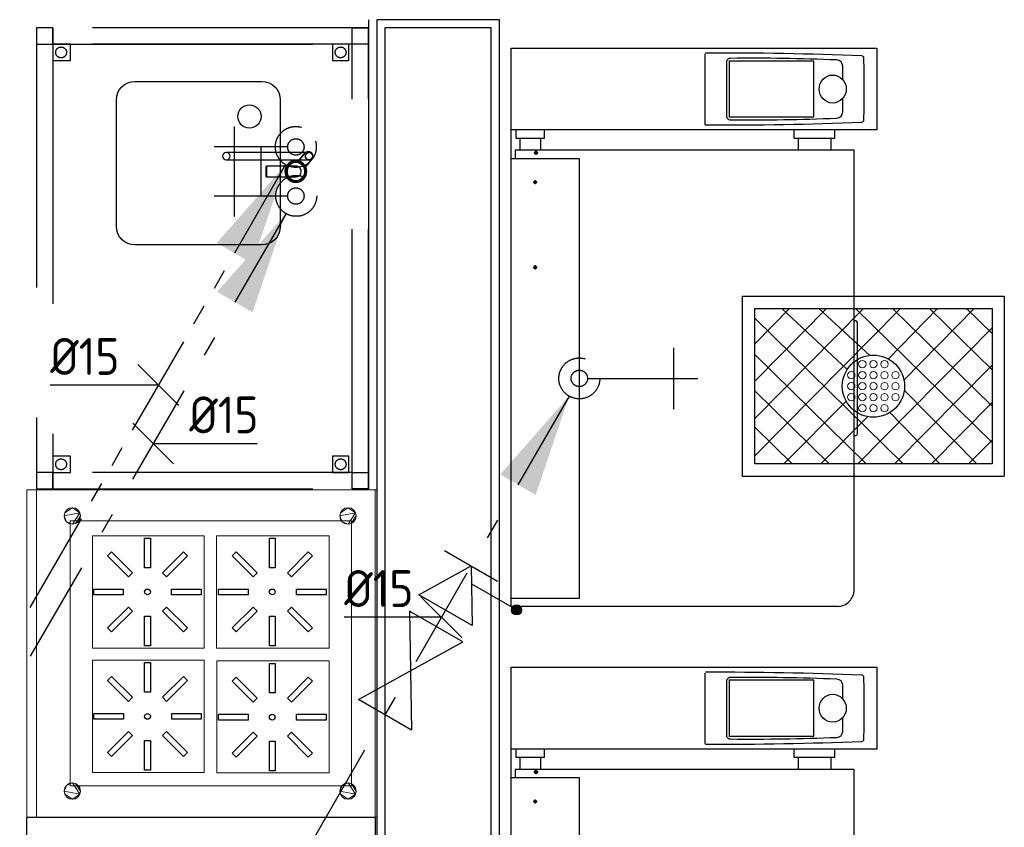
# Model space of a CAD drawing. Header units: millimetres. Extents: x -110 to 230337154, y -20 to 1103899040.
# Tile 29 of 58: x 115176653 to 115179060, y 551934550 to 551936525. Entities that reach past the tile are written whole.
import ezdxf
from ezdxf.enums import TextEntityAlignment as Align

# ---------------------------------------------------------------- set-up
doc = ezdxf.new("R2010")
doc.units = ezdxf.units.MM
doc.header["$LTSCALE"] = 50
for name, pattern in [('2322109', [10, 5, -2, 1, -2]), ('2322109_a', [10, 5, -2, 1, -2]), ('2322110', [10, 5, -1, 1, -1, 1, -1]), ('2322110_a', [10, 5, -1, 1, -1, 1, -1]), ('DASHED', [19.049999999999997, 12.7, -6.35])]:
    doc.linetypes.add(name, pattern=pattern)
doc.layers.get('0').update_dxf_attribs({"lineweight": 5})
for name, color, linetype in [('2D APPARATUUR', 7, 'Continuous'), ('2D APPARATUUR ONDERBOUW', 40, 'DASHED'), ('ONDERLEGGER ALN_L73.11_Apparaten', 252, 'Continuous'), ('ONDERLEGGER BOUWKUNDIG', 7, 'Continuous'), ('ONDERLEGGER Vloergoot-Put', 251, 'Continuous'), ('WL531---', 5, '2322109'), ('WL532---', 1, '2322110'), ('WL561---', 4, 'Continuous'), ('WM531---', 1, 'Continuous'), ('WM532---', 1, 'Continuous')]:
    doc.layers.add(name, color=color, linetype=linetype)
doc.layers.get('ONDERLEGGER ALN_L73.11_Apparaten').off()
doc.styles.add('BURO-018', font='BUROFONT', dxfattribs={"height": 1.8})
doc.styles.add('DVD_VBC_Arial', font='arial.ttf')
doc.styles.add('STABICAD-018', font='ISOCP.SHX', dxfattribs={"height": 90})

# ---------------------------------------------------------------- blocks, each defined once
blk = doc.blocks.new('*U43')
at = {"layer": 'ONDERLEGGER Vloergoot-Put', "lineweight": 5}
h = blk.add_hatch(dxfattribs=at)
h.set_pattern_fill('NET', color=256, scale=20, angle=45, style=0)
h.set_pattern_definition([(45, (-11346.43256040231, -8465.859510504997), (-44.90128060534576, 44.90128060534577), []), (135, (-11346.43256040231, -8465.859510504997), (-44.90128060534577, -44.90128060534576), [])])
edge = h.paths.add_edge_path(flags=16)
edge.add_arc((0, -150), 76.02373345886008, 0, 360)
h.paths.add_polyline_path([(-290, 40), (290, 40), (290, -340), (-290, -340)])
at = {"layer": 'ONDERLEGGER Vloergoot-Put'}
for p, q in [((-320, -370), (-320, 70)), ((-320, 70), (320, 70)), ((320, 70), (320, -370)), ((-290, -340), (-290, 40)), ((-290, 40), (290, 40)), ((290, 40), (290, -340)), ((290, -340), (-290, -340)), ((-320, -370), (320, -370))]:
    blk.add_line(p, q, dxfattribs=at)
blk.add_circle((0, -150), 76.02373345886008, dxfattribs=at)
at = {"layer": 'ONDERLEGGER Vloergoot-Put', "lineweight": 5}
for centre in [(-27, -96), (0, -96), (27, -96), (-54, -123), (-27, -123), (0, -123), (27, -123), (54, -123), (-54, -150), (-27, -150), (0, -150), (27, -150), (54, -150), (-54, -177), (-27, -177), (0, -177), (27, -177), (54, -177), (-27, -204), (0, -204), (27, -204)]:
    blk.add_circle(centre, 9, dxfattribs=at)
blk = doc.blocks.new('RATIONAL IVARIO XL 2D')
at = {"layer": '2D APPARATUUR'}
for p, q in [((1145, -21.26492499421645), (1115.585000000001, -21.26492499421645)), ((1145, -71.26492499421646), (1115.585000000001, -71.26492499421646)), ((1350.816016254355, -473.4367102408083), (1179.183983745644, -473.4367102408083)), ((1329.995741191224, -525.8586367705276), (1199.854828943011, -525.8586367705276)), ((1333.225285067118, -532.6021859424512), (1196.625285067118, -532.6021859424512)), ((1145, -701.0619954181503), (1115.585, -701.0619954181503)), ((1145, -781.0619954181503), (1115.585, -781.0619954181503)), ((1208.77430155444, -810.3967548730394), (1241.727249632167, -810.3967548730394)), ((1287.748106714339, -810.3967548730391), (1321.076268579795, -810.3967548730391)), ((417.7925, -838.1272881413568), (417.7925, -842.1272881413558)), ((697.7925, -842.127288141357), (697.7925, -838.1272881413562)), ((421.7925, -846.1272881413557), (693.7925, -846.1272881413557))]:
    blk.add_line(p, q, dxfattribs=at)
for points in [[(0, -797.6963452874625, 0), (0, 0, 0), (1365.000000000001, 0, 0), (1365.000000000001, -894.0000000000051, 0), (1165, -894.0000000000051, 0), (1165, 0, 0)], [(1095.335, 0, 0), (1095.335, -166.4937920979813, 0), (19.51499999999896, -166.4937920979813, 0), (19.51499999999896, 0, 0)], [(40.43094285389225, -838.1272881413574, 0), (1115.585, -838.1272881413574, 0), (1115.585, -9.361797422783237, 0), (1095.335, -9.361797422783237, 0)], [(1165, -11.26216192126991, 0), (1145, -11.26216192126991, 0), (1145, -81.26216192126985, 0), (1165, -81.26216192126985, 0)], [(1196.625285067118, -531.9018498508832, 0), (1196.625285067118, -739.887967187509, 0), (1333.225285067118, -739.887967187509, 0), (1333.225285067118, -531.9018498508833, 0)], [(1165, -691.0619954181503, 0), (1145, -691.0619954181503, 0), (1145, -791.0619954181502, 0), (1165, -791.0619954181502, 0)]]:
    blk.add_polyline3d(points, dxfattribs=at)
for centre, radius, start, end in [((40.43094285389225, -797.6963452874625), 40.43094285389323, 179.9999999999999, 270), ((421.7925, -842.1272881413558), 4.000000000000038, 180, 270), ((693.7925, -842.127288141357), 4.000000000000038, 270, 0)]:
    blk.add_arc(centre, radius, start, end, dxfattribs=at)
for centre, major_axis, ratio, start_param, end_param in [((10079.06557593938, -517.0460581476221), (8901.984738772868, 0), 0.9723699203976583, 3.136778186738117, 3.180907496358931), ((1179.183983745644, -475.3814500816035), (1.999999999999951, 0), 0.9723699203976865, 1.570796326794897, 3.136778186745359), ((-7662.951885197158, -512.9570140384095), (9015.846629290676, 0), 0.9723699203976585, 6.243898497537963, 6.287486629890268), ((1199.854828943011, -535.5823359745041), (9.999999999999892, 0), 0.97236992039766, 1.570796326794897, 3.165463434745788), ((1329.995741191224, -535.5823359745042), (9.999999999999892, 0), 0.9723699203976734, 6.259314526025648, 7.853981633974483), ((6757.914652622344, -586.673205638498), (5568.30262973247, 0), 0.9723699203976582, 3.132199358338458, 3.180267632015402), ((-4228.064082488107, -586.673205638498), (5568.30262973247, 0), 0.9723699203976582, 6.244510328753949, 6.292578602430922), ((1208.77430155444, -795.8112060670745), (14.99999999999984, 0), 0.9723699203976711, 3.156233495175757, 4.712388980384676), ((1321.076268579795, -795.8112060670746), (14.99999999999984, 0), 0.9723699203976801, 4.712388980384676, 6.268544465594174), ((1188.955794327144, -857.0774556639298), (5.000000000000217, 0), 0.9723699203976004, 3.180907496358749, 4.681756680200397), ((1265.238141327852, 1563.617610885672), (2495.648028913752, 0), 0.9723699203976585, 4.68175668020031, 4.74278879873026), ((1340.941727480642, -857.0946345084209), (4.999999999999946, 0), 0.9723699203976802, 4.742788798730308, 6.243898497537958)]:
    blk.add_ellipse(centre, major_axis=major_axis, ratio=ratio, start_param=start_param, end_param=end_param, dxfattribs=at)
blk.add_ellipse((1264.944475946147, -785.7879535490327), major_axis=(34.22918872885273, 0), ratio=0.9723699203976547, dxfattribs=at)
blk = doc.blocks.new('RATIONAL IVARIO XL')
at = {"layer": '2D APPARATUUR', "color": 43, "linetype": 'Continuous', "lineweight": 70}
for points in [[(829.9812814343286, -59.59769048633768, 470), (829.9812814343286, -57.59769048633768, 470), (827.9812814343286, -57.59769048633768, 470), (827.9812814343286, -59.59769048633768, 470), (829.9812814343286, -59.59769048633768, 470), (827.9812814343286, -59.59769048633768, 470), (827.9812814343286, -57.59769048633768, 470), (829.9812814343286, -57.59769048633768, 470), (829.9812814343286, -59.59769048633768, 470)], [(1037.981281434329, -59.59769048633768, 470), (1037.981281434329, -57.59769048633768, 470), (1035.981281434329, -57.59769048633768, 470), (1035.981281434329, -59.59769048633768, 470), (1037.981281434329, -59.59769048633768, 470), (1035.981281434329, -59.59769048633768, 470), (1035.981281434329, -57.59769048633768, 470), (1037.981281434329, -57.59769048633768, 470), (1037.981281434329, -59.59769048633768, 470)], [(1109.981281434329, -61.59769048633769, 470), (1109.981281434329, -59.59769048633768, 470), (1107.981281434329, -59.59769048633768, 470), (1107.981281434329, -61.59769048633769, 470), (1109.981281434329, -61.59769048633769, 470), (1107.981281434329, -61.59769048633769, 470), (1107.981281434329, -59.59769048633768, 470), (1109.981281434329, -59.59769048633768, 470), (1109.981281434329, -61.59769048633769, 470)]]:
    blk.add_polyline3d(points, dxfattribs=at)
blk.add_blockref('RATIONAL IVARIO XL 2D', (0, 0))
blk = doc.blocks.new('SPB 44')
at = {"layer": '2D APPARATUUR'}
blk.add_lwpolyline([(155, 0), (-155, 0, -0.414213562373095), (-200, 45), (-200, 355, -0.414213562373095), (-155, 400), (155, 400, -0.414213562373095), (200, 355), (200, 45, -0.414213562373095)], format="xyb", close=True, dxfattribs=at)
blk.add_lwpolyline([(155, 0), (-155, 0, -0.414213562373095), (-200, 45), (-200, 355, -0.414213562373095), (-155, 400), (155, 400, -0.414213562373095), (200, 355), (200, 45, -0.414213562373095)], format="xyb", close=True, dxfattribs=at)
blk.add_circle((-114.0973726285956, 324.8163463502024), 28.39576597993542, dxfattribs=at)
blk = doc.blocks.new('Kraan Grohe Eurosmart 2D')
at = {"layer": '2D APPARATUUR'}
for p, q in [((-46.5, 32.14027596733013), (-46.5, 32.31279690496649)), ((-11.008409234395, 23.5545096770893), (-29.86341202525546, 39.37573556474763)), ((-29.86341202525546, 39.37573556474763), (-11.008409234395, 23.5545096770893)), ((-28.5, 32.31279690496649), (-28.5, 32.14027596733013)), ((-44.63552832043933, 21.77101289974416), (-25.38568033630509, 5.618472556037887)), ((-25.38568033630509, 5.618472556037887), (-44.63552832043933, 21.77101289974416)), ((-25.38568033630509, 5.618472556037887), (-25.38568033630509, 5.618472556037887)), ((-11.008409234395, 23.5545096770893), (-11.008409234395, 23.5545096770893)), ((13.27442353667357, -71.44195487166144), (13.27442353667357, 0)), ((-13.08974020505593, -2.206585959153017), (-13.08974020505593, -71.44195487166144)), ((-13.08974020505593, -17.20951713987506), (-13.08974020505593, -72.78170083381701)), ((13.27442353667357, -72.78170083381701), (13.27442353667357, -17.06746784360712)), ((-13.08974020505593, -72.78170083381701), (-13.08974020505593, -71.44195487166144)), ((-13.08974020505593, -71.44195487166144), (13.27442353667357, -71.44195487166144)), ((13.27442353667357, -71.44195487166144), (13.27442353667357, -72.78170083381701)), ((-13.08974020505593, -72.78170083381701), (13.27442353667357, -72.78170083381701)), ((-13.08974020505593, -73.07965132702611), (13.27442353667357, -73.07965132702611))]:
    blk.add_line(p, q, dxfattribs=at)
at = {"layer": '2D APPARATUUR', "flags": 128}
for points in [[(-46.5, 32.31279690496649), (-45.33539619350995, 36.7407271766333), (-42.14298522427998, 40.02270534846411), (-37.74896575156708, 41.30935269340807), (-33.29051373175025, 40.26768379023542), (-29.92148031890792, 37.16728343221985), (-28.51377421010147, 32.81053785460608), (-28.5, 32.31279690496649)], [(-28.5, 32.31279690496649), (-29.66460380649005, 27.88486663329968), (-32.85701477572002, 24.60288846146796), (-37.25103424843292, 23.316241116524), (-41.70948626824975, 24.35791001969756), (-45.07851968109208, 27.45831037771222), (-46.48622578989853, 31.8150559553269), (-46.5, 32.31279690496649)], [(-46.5, 32.31279690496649), (-46.5, 31.12450602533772), (-46.5, 27.58755502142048), (-46.5, 21.78505271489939), (-46.5, 13.85334228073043), (-46.5, 3.978797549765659), (-46.5, -7.606556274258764), (-46.5, -20.63049458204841), (-46.5, -34.78698990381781), (-46.5, -49.74340273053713), (-46.5, -65.14829764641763), (-46.5, -80.63970111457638), (-46.5, -95.8536068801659), (-46.5, -110.4325291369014), (-46.5, -124.0339024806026), (-46.5, -136.3381312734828), (-46.5, -147.0560992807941), (-46.5, -155.9359631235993), (-46.5, -162.7690699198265), (-46.5, -167.3948600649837), (-46.5, -169.7046399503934), (-46.5, -169.9451092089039)], [(-28.5, -169.9451092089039), (-28.5, -168.3963160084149), (-28.5, -164.5079810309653), (-28.5, -158.371469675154), (-28.5, -150.130973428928), (-28.5, -139.9801217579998), (-28.5, -128.1574323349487), (-28.5, -114.9407065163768), (-28.5, -100.6405017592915), (-28.5, -85.59283435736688), (-28.5, -70.15128396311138), (-28.5, -54.67868541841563), (-28.5, -39.53860311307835), (-28.5, -25.08678820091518), (-28.5, -11.66281940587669), (-28.5, 0.4178761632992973), (-28.5, 10.87143470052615), (-28.5, 19.45222573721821), (-28.5, 25.95862379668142), (-28.5, 30.23774604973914), (-28.5, 32.18904464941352), (-28.5, 32.31279690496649)], [(0, -24.5), (-7.514973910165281, -23.31898726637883), (-14.30543517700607, -19.88980956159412), (-19.71672084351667, -14.54307117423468), (-23.2271331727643, -7.794246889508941), (-24.498236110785, -0.293985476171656), (-23.40748363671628, 7.234618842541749), (-20.06003432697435, 14.06573932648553), (-14.77861310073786, 19.54079309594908), (-8.072397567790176, 23.13193458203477), (-0.5879286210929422, 24.4929446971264), (0, 24.5)], [(0, 24.5), (7.514973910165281, 23.31898726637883), (14.30543517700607, 19.88980956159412), (19.71672084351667, 14.54307117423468), (23.2271331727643, 7.79424688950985), (24.498236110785, 0.293985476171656), (23.40748363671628, -7.234618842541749), (20.06003432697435, -14.06573932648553), (14.77861310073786, -19.54079309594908), (8.072397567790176, -23.13193458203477), (0.5879286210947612, -24.4929446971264), (0, -24.5)], [(0, 22.108254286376), (-7.126156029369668, 20.92827770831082), (-13.49162809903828, 17.51430497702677), (-18.41693171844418, 12.23076177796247), (-21.37631367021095, 5.641641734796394), (-22.05387371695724, -1.549697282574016), (-20.37728548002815, -8.57561333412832), (-16.52551694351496, -14.68612261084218), (-10.90972645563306, -19.22895671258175), (-4.129373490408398, -21.71918926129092), (0, -22.108254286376)], [(0, -22.108254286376), (7.126156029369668, -20.92827770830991), (13.49162809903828, -17.51430497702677), (18.41693171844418, -12.23076177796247), (21.37631367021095, -5.641641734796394), (22.05387371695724, 1.549697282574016), (20.37728548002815, 8.57561333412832), (16.52551694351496, 14.68612261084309), (10.90972645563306, 19.22895671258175), (4.129373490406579, 21.71918926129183), (0, 22.108254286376)]]:
    blk.add_lwpolyline(points, dxfattribs=at)
at = {"layer": '2D APPARATUUR'}
for centre, radius, start, end in [((-37.24947017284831, 30.57337423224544), 11.49066664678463, 50.0000000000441, 230.0000000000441), ((-37.24947017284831, 30.57337423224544), 11.49066664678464, 50.0000000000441, 230.0000000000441), ((-37.5, 32.14027596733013), 9.000000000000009, 0, 180), ((-37.5, 32.14027596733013), 9.000000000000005, 180, 0), ((0, 0), 26.6459760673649, 90, 270), ((0, 0), 25.99999999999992, 90, 270), ((0, 0), 25.99999999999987, 90, 270), ((0, 0), 25.99999999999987, 90, 270), ((0, 0), 25.99999999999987, 90, 115.0494530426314), ((0, 0), 26.6459760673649, 270, 90), ((0, 0), 25.99999999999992, 270, 90), ((0, 0), 25.99999999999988, 270, 90), ((0, 0), 25.99999999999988, 270, 90), ((0, 0), 25.99999999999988, 270, 90), ((0, 0), 25.99999999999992, 167.5202177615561, 270), ((0, 0), 25.99999999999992, 115.0494530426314, 167.5202177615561), ((0, 0), 22.57185012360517, 90, 270), ((0, 0), 22.10825428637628, 90, 270), ((0, 0), 13.27442353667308, 90, 189.5686011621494), ((0, 0), 22.57185012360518, 270, 90), ((0, 0), 22.10825428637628, 270, 90), ((0, 0), 13.27442353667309, 0, 90), ((0, 0), 21.62195131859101, 232.742998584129, 270), ((0, 0), 21.62195131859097, 270, 307.8744112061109)]:
    blk.add_arc(centre, radius, start, end, dxfattribs=at)
for major_axis, ratio, start_param, end_param in [((-9, 1.302413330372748e-11), 0.9997275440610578, 3.141592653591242, 6.283185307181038), ((-9.000000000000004, 2.60756931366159e-11), 0.9997275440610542, 2.902789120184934e-12, 3.141592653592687)]:
    blk.add_ellipse((-37.5, -169.9451092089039), major_axis=major_axis, ratio=ratio, start_param=start_param, end_param=end_param, dxfattribs=at)
blk.add_open_spline([(-46.5, 32.14027596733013), (-46.5, 33.18642906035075), (-46.1313515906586, 35.27897143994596), (-44.53881877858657, 38.04055024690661), (-42.09431426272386, 40.09367758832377), (-39.09531460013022, 41.18518889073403), (-35.90773071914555, 41.18572975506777), (-32.40436267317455, 39.91273472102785), (-29.34129404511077, 36.85079219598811), (-28.5, 33.70897587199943), (-28.5, 32.14027596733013)], degree=3, knots=[0, 0, 0, 0, 0.1111111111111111, 0.2222222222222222, 0.3333333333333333, 0.4444444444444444, 0.5555555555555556, 0.6666666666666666, 0.8333333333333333, 1, 1, 1, 1], dxfattribs=at)
for points in [[(-28.5, 32.14027596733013), (-28.5, 31.09275462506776), (-28.86988665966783, 28.99857249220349), (-30.46138468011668, 26.240109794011), (-32.90609497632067, 24.18651434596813), (-35.90492766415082, 23.09549188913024), (-39.09240168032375, 23.09440026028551), (-42.09493269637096, 24.18761622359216), (-44.53421483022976, 26.23508403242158), (-46.13099362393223, 28.99886564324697), (-46.5, 31.09300427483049), (-46.5, 32.14027596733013)], [(13.27442353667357, 0), (13.27442353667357, -3.076832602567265), (13.27442353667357, -8.998243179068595), (13.27442353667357, -14.45514449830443), (13.27442353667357, -17.06746784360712)], [(-13.08974020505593, -17.20951713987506), (-13.08974020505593, -14.93101350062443), (-13.08974020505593, -10.15202133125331), (-13.08974020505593, -4.929059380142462), (-13.08974020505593, -2.206585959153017)]]:
    blk.add_open_spline(points, degree=3, dxfattribs=at)
blk = doc.blocks.new('KRAAN GROHE EURO SMART')
at = {"layer": '2D APPARATUUR'}
blk.add_blockref('Kraan Grohe Eurosmart 2D', (48.74013681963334, 178.9426571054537), dxfattribs=at)
blk = doc.blocks.new('400x400 + kraan')
for name, p in [('KRAAN GROHE EURO SMART', (171.7316696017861, 59.45754692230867)), ('SPB 44', (200, -200))]:
    blk.add_blockref(name, p)
blk = doc.blocks.new('*U242')
at = {"color": 0, "linetype": '2322109'}
blk.add_circle((0, 0), 20, dxfattribs=at)
at = {"color": 2, "style": 'DVD_VBC_Arial'}
for tag in ['SECTIONCODE', 'CODE', 'CODE2', 'INDICATIONTEXT', 'POSITIONCODE', 'LABEL']:
    blk.add_attdef(tag, (0, 0), '', height=1.2, dxfattribs=at)
at = {"color": 1, "style": 'DVD_VBC_Arial'}
blk.add_attdef('PRODUCTCODE', (0, 0), '', height=1.8, dxfattribs=at)
blk = doc.blocks.new('*U243')
at = {"color": 0, "linetype": '2322110'}
blk.add_circle((0, 0), 20, dxfattribs=at)
at = {"color": 2, "style": 'DVD_VBC_Arial'}
for tag in ['SECTIONCODE', 'CODE', 'CODE2', 'INDICATIONTEXT', 'POSITIONCODE', 'LABEL']:
    blk.add_attdef(tag, (0, 0), '', height=1.2, dxfattribs=at)
at = {"color": 1, "style": 'DVD_VBC_Arial'}
blk.add_attdef('PRODUCTCODE', (0, 0), '', height=1.8, dxfattribs=at)
blk = doc.blocks.new('TAP_MIXER_BATH_120_COLD')
at = {"color": 0, "linetype": 'Continuous'}
for p, q in [((0, 0), (0, 179.9999999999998)), ((120, 0), (120, 179.9999999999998)), ((-50, 129.9999999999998), (170, 129.9999999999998)), ((-5.684341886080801e-14, 64.99999999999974), (120, 64.99999999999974))]:
    blk.add_line(p, q, dxfattribs=at)
blk = doc.blocks.new('*U248')
at = {"color": 0, "linetype": '2322109'}
blk.add_circle((0, 0), 20, dxfattribs=at)
at = {"color": 2, "style": 'DVD_VBC_Arial'}
for tag in ['SECTIONCODE', 'CODE', 'CODE2', 'INDICATIONTEXT', 'POSITIONCODE', 'LABEL']:
    blk.add_attdef(tag, (0, 0), '', height=1.2, dxfattribs=at)
at = {"color": 1, "style": 'DVD_VBC_Arial'}
blk.add_attdef('PRODUCTCODE', (0, 0), '', height=1.8, dxfattribs=at)
blk = doc.blocks.new('TAP_SINGLE_COLD')
at = {"color": 0, "linetype": 'Continuous'}
for p, q in [((0, 0), (0, 269.9999999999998)), ((-75, 209.9999999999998), (75, 209.9999999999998))]:
    blk.add_line(p, q, dxfattribs=at)
blk = doc.blocks.new('*U392')
at = {"linetype": '2322109'}
blk.add_hatch(color=2, dxfattribs=at).paths.add_polyline_path([(-25, -43.30127012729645), (-106.6987298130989, -284.8076211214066), (-193.3012701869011, -234.8076211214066)], flags=0)
at = {"color": 0, "linetype": '2322109'}
blk.add_line((0, 0), (0, 0, 1), dxfattribs=at)
at = {"color": 2, "linetype": '2322109_a'}
blk.add_line((-25, -43.30127012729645, 1), (-675, -1169.134295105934, 1), dxfattribs=at)
at = {"color": 2, "linetype": '2322109'}
blk.add_circle((0, 0, 1), 50, dxfattribs=at)
at = {"color": 2}
for tag, p, style in [('SECTIONCODE', (150, 150), 'DVD_VBC_Arial'), ('POSITIONCODE', (150, 150), 'DVD_VBC_Arial'), ('CODE', (0, 100), 'STABICAD-018'), ('FLOORCODE', (0, 0, -50), 'STABICAD-018')]:
    blk.add_attdef(tag, p, '', height=1.2, dxfattribs=dict(at, style=style))
blk = doc.blocks.new('*U372')
at = {"linetype": '2322110'}
blk.add_hatch(color=2, dxfattribs=at).paths.add_polyline_path([(-25, -43.30127012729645), (-106.6987298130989, -284.8076211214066), (-193.3012701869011, -234.8076211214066)], flags=0)
at = {"color": 0, "linetype": '2322110'}
blk.add_line((0, 0), (0, 0, 1), dxfattribs=at)
at = {"color": 2, "linetype": '2322110_a'}
blk.add_line((-25, -43.30127012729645, 1), (-675, -1169.134295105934, 1), dxfattribs=at)
at = {"color": 2, "linetype": '2322110'}
blk.add_circle((0, 0, 1), 50, dxfattribs=at)
at = {"color": 2}
for tag, p, style in [('SECTIONCODE', (150, 150), 'DVD_VBC_Arial'), ('POSITIONCODE', (150, 150), 'DVD_VBC_Arial'), ('CODE', (0, 100), 'STABICAD-018'), ('FLOORCODE', (0, 0, -50), 'STABICAD-018')]:
    blk.add_attdef(tag, p, '', height=1.2, dxfattribs=dict(at, style=style))
blk = doc.blocks.new('*U363')
at = {"linetype": '2322109'}
blk.add_hatch(color=2, dxfattribs=at).paths.add_polyline_path([(-25, -43.30127012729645), (-106.6987298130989, -284.8076211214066), (-193.3012701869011, -234.8076211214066)], flags=0)
at = {"color": 0, "linetype": '2322109'}
blk.add_line((0, 0), (0, 0, 1), dxfattribs=at)
at = {"color": 2, "linetype": '2322109_a'}
blk.add_line((-25, -43.30127012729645, 1), (-675, -1169.134295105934, 1), dxfattribs=at)
at = {"color": 2, "linetype": '2322109'}
blk.add_circle((0, 0, 1), 50, dxfattribs=at)
at = {"color": 2}
for tag, p, style in [('SECTIONCODE', (150, 150), 'DVD_VBC_Arial'), ('POSITIONCODE', (150, 150), 'DVD_VBC_Arial'), ('CODE', (0, 100), 'STABICAD-018'), ('FLOORCODE', (0, 0, -50), 'STABICAD-018')]:
    blk.add_attdef(tag, p, '', height=1.2, dxfattribs=dict(at, style=style))
blk = doc.blocks.new('*U393')
at = {"color": 0, "linetype": 'Continuous'}
for p, q in [((-50, 50), (49.99999999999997, -50)), ((-22.05938649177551, 0), (-237.7873085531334, 0)), ((0, 0), (-22.05938649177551, 2.701495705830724e-15))]:
    blk.add_line(p, q, dxfattribs=at)
at = {"color": 0, "linetype": 'Continuous', "style": 'STABICAD-018'}
blk.add_text('%%c15', height=90, dxfattribs=at).set_placement((-237.7873085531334, 25))
at = {"color": 2, "style": 'DVD_VBC_Arial'}
blk.add_attdef('CODE', (0, 0), '', height=1.2, dxfattribs=at)
blk = doc.blocks.new('*U381')
at = {"color": 0, "linetype": 'Continuous'}
for p, q in [((-50, 50), (49.99999999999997, -50)), ((-48.51142825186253, 0), (-264.2393503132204, 0)), ((0, 0), (-48.51142825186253, 5.940936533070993e-15))]:
    blk.add_line(p, q, dxfattribs=at)
at = {"color": 0, "linetype": 'Continuous', "style": 'STABICAD-018'}
blk.add_text('%%c15', height=90, dxfattribs=at).set_placement((-264.2393503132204, 25))
at = {"color": 2, "style": 'DVD_VBC_Arial'}
blk.add_attdef('CODE', (0, 0), '', height=1.2, dxfattribs=at)
blk = doc.blocks.new('*U382')
at = {"color": 0, "linetype": 'Continuous'}
for p, q in [((50, -50), (-49.99999999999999, 49.99999999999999)), ((0, 0), (38.00411751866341, 0)), ((38.00411751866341, 0), (253.7320395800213, 0))]:
    blk.add_line(p, q, dxfattribs=at)
at = {"color": 0, "linetype": 'Continuous', "style": 'STABICAD-018'}
blk.add_text('%%c15', height=90, dxfattribs=at).set_placement((88.0041175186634, 25))
at = {"color": 2, "style": 'DVD_VBC_Arial'}
blk.add_attdef('CODE', (0, 0), '', height=1.2, dxfattribs=at)
blk = doc.blocks.new('PI_SYM128')
blk.add_hatch(color=0).paths.add_polyline_path([(0.25, -3, 1), (0.75, -3, 1)])
at = {"color": 0, "linetype": 'Continuous'}
for p, q in [((-1.25, -1.5), (-1.25, 1.5)), ((-1.25, 1.5), (1.25, 0)), ((1.25, 1.5), (1.25, -1.5)), ((1.25, 0), (-1.25, -1.5))]:
    blk.add_line(p, q, dxfattribs=at)
at = {"color": 0}
blk.add_line((0.5, -0.45), (0.5, -2.75), dxfattribs=at)
blk.add_circle((0.5, -3), 0.25, dxfattribs=at)
at = {"color": 0, "linetype": 'Continuous', "style": 'BURO-018'}
blk.add_attdef('PRODUCTCODE', text='', height=1.8, dxfattribs=at).set_placement((0, 0), align=Align.MIDDLE)
blk = doc.blocks.new('PI_SYM115')
at = {"color": 0, "linetype": 'Continuous'}
for p, q in [((-2.5, 1.5), (2.5, -1.5)), ((-2.5, -1.5), (-2.5, 1.5)), ((2.5, 1.5), (-2.5, -1.5)), ((2.5, -1.5), (2.5, 1.5))]:
    blk.add_line(p, q, dxfattribs=at)
at = {"color": 0, "linetype": 'Continuous', "style": 'BURO-018'}
blk.add_attdef('PRODUCTCODE', text='', height=1.8, dxfattribs=at).set_placement((0, 0), align=Align.MIDDLE)

msp = doc.modelspace()

# ---------------------------------------------------------------- linework, layer by layer
at = {"layer": '2D APPARATUUR'}
msp.add_line((115177505.99, 551936525.0802858), (115177505.99, 551935375.2591449), dxfattribs=at)
at = {"layer": '2D APPARATUUR', "lineweight": 9}
for p, q in [((115176670.8914069, 551934575.2591449), (115176670.8914069, 551935375.2591449)), ((115176670.8914069, 551935375.2591449), (115177525.99, 551935375.2591449)), ((115176693.950557, 551935375.2591449), (115176693.950557, 551934575.2591449)), ((115177522.49, 551935375.2591449), (115177522.49, 551934575.2591449)), ((115177525.99, 551935375.2591449), (115177525.99, 551934575.2591449)), ((115176776.49, 551934651.4922956), (115176776.49, 551935299.6747959)), ((115176776.49, 551935299.6747959), (115177464.49, 551935299.6747959)), ((115177464.49, 551935299.6747959), (115177464.49, 551934651.4922956)), ((115176830.8475614, 551935263.3401097), (115176830.8475614, 551934988.375259)), ((115177104.3807413, 551935263.3401097), (115176830.8475614, 551935263.3401097)), ((115177104.3807413, 551934988.375259), (115177104.3807413, 551935263.3401097)), ((115177134.4514347, 551935263.3401097), (115177134.4514347, 551934988.375259)), ((115177409.4638518, 551935263.3401097), (115177134.4514347, 551935263.3401097)), ((115177409.4638518, 551934988.375259), (115177409.4638518, 551935263.3401097)), ((115176830.8475614, 551934988.375259), (115177104.3807413, 551934988.375259)), ((115177134.4514347, 551934988.375259), (115177409.4638518, 551934988.375259)), ((115176830.9160678, 551934684.0798182), (115176830.9160678, 551934959.0446689)), ((115176830.9160678, 551934959.0446689), (115177104.4492477, 551934959.0446689)), ((115177104.4492477, 551934959.0446689), (115177104.4492477, 551934684.0798182)), ((115177134.8292529, 551934683.4097456), (115177134.8292529, 551934957.1745963)), ((115177134.8292529, 551934957.1745963), (115177409.526839, 551934957.1745963)), ((115177409.526839, 551934957.1745963), (115177409.526839, 551934683.4097456)), ((115177104.4492477, 551934684.0798182), (115176830.9160678, 551934684.0798182)), ((115177409.526839, 551934683.4097456), (115177134.8292529, 551934683.4097456)), ((115177464.49, 551934651.4922956), (115176776.49, 551934651.4922956)), ((115176670.8914069, 551934575.2591449), (115177525.99, 551934575.2591449)), ((115177525.99, 551934575.2591449), (115176670.8914069, 551934575.2591449))]:
    msp.add_line(p, q, dxfattribs=at)
at = {"layer": '2D APPARATUUR'}
for points in [[(115177525.99, 551933527.005), (115177825.99, 551933527.005), (115177825.99, 551936525.0802858), (115177525.99, 551936525.0802858)], [(115177545.99, 551933547.005), (115177805.99, 551933547.005), (115177805.99, 551936505.0802858), (115177545.99, 551936505.0802858)], [(115176972.6212984, 551935184.8521298), (115176958.6184864, 551935184.8521298), (115176958.6184864, 551935257.1855372), (115176972.6212984, 551935257.1855372)], [(115177277.704409, 551935184.8521298), (115177263.7015969, 551935184.8521298), (115177263.7015969, 551935257.1855372), (115177277.704409, 551935257.1855372)], [(115176928.8004858, 551935172.5011096), (115176918.8990025, 551935162.5996262), (115176867.7515596, 551935213.7470691), (115176877.653043, 551935223.6485524)], [(115177012.3407824, 551935162.5996262), (115177002.439299, 551935172.5011096), (115177053.5867418, 551935223.6485524), (115177063.4882252, 551935213.7470691)], [(115177233.8835963, 551935172.5011096), (115177223.982113, 551935162.5996262), (115177172.8346701, 551935213.7470691), (115177182.7361535, 551935223.6485524)], [(115177317.4238929, 551935162.5996262), (115177307.5224095, 551935172.5011096), (115177358.6698523, 551935223.6485524), (115177368.5713357, 551935213.7470691)], [(115176906.5479822, 551935132.7816257), (115176906.5479822, 551935118.7788136), (115176834.2145749, 551935118.7788136), (115176834.2145749, 551935132.7816257)], [(115177024.6918026, 551935118.7788136), (115177024.6918026, 551935132.7816257), (115177097.0252099, 551935132.7816257), (115177097.0252099, 551935118.7788136)], [(115177211.6310927, 551935132.7816257), (115177211.6310927, 551935118.7788136), (115177139.2976854, 551935118.7788136), (115177139.2976854, 551935132.7816257)], [(115177329.7749131, 551935118.7788136), (115177329.7749131, 551935132.7816257), (115177402.1083204, 551935132.7816257), (115177402.1083204, 551935118.7788136)], [(115176918.8990025, 551935088.960813), (115176928.8004858, 551935079.0593297), (115176877.653043, 551935027.9118868), (115176867.7515596, 551935037.8133702)], [(115177002.439299, 551935079.0593297), (115177012.3407824, 551935088.960813), (115177063.4882252, 551935037.8133702), (115177053.5867418, 551935027.9118868)], [(115177223.982113, 551935088.960813), (115177233.8835963, 551935079.0593297), (115177182.7361535, 551935027.9118868), (115177172.8346701, 551935037.8133702)], [(115177307.5224095, 551935079.0593297), (115177317.4238929, 551935088.960813), (115177368.5713357, 551935037.8133702), (115177358.6698523, 551935027.9118868)], [(115176958.6184864, 551935066.7083095), (115176972.6212984, 551935066.7083095), (115176972.6212984, 551934994.3749021), (115176958.6184864, 551934994.3749021)], [(115177263.7015969, 551935066.7083095), (115177277.704409, 551935066.7083095), (115177277.704409, 551934994.3749021), (115177263.7015969, 551934994.3749021)], [(115176972.6898048, 551934880.556689), (115176958.6869927, 551934880.556689), (115176958.6869927, 551934952.8900964), (115176972.6898048, 551934952.8900964)], [(115177277.704409, 551934878.6866164), (115177263.7015969, 551934878.6866164), (115177263.7015969, 551934951.0200237), (115177277.704409, 551934951.0200237)], [(115176928.8689922, 551934868.2056688), (115176918.9675088, 551934858.3041854), (115176867.820066, 551934909.4516283), (115176877.7215494, 551934919.3531116)], [(115177012.4092887, 551934858.3041854), (115177002.5078054, 551934868.2056688), (115177053.6552482, 551934919.3531116), (115177063.5567316, 551934909.4516283)], [(115177233.8835963, 551934866.3355962), (115177223.982113, 551934856.4341128), (115177172.8346701, 551934907.5815556), (115177182.7361535, 551934917.483039)], [(115177317.4238929, 551934856.4341128), (115177307.5224095, 551934866.3355962), (115177358.6698523, 551934917.483039), (115177368.5713357, 551934907.5815556)], [(115176906.6164886, 551934828.4861848), (115176906.6164886, 551934814.4833728), (115176834.2830813, 551934814.4833728), (115176834.2830813, 551934828.4861848)], [(115177024.760309, 551934814.4833728), (115177024.760309, 551934828.4861848), (115177097.0937163, 551934828.4861848), (115177097.0937163, 551934814.4833728)], [(115177211.6310927, 551934826.6161122), (115177211.6310927, 551934812.6133002), (115177139.2976854, 551934812.6133002), (115177139.2976854, 551934826.6161122)], [(115177329.7749131, 551934812.6133002), (115177329.7749131, 551934826.6161122), (115177402.1083204, 551934826.6161122), (115177402.1083204, 551934812.6133002)], [(115176918.9675088, 551934784.6653723), (115176928.8689922, 551934774.7638888), (115176877.7215494, 551934723.616446), (115176867.820066, 551934733.5179294)], [(115177002.5078054, 551934774.7638888), (115177012.4092887, 551934784.6653723), (115177063.5567316, 551934733.5179294), (115177053.6552482, 551934723.616446)], [(115177223.982113, 551934782.7952996), (115177233.8835963, 551934772.8938162), (115177182.7361535, 551934721.7463734), (115177172.8346701, 551934731.6478568)], [(115177307.5224095, 551934772.8938162), (115177317.4238929, 551934782.7952996), (115177368.5713357, 551934731.6478568), (115177358.6698523, 551934721.7463734)], [(115176958.6869927, 551934762.4128686), (115176972.6898048, 551934762.4128686), (115176972.6898048, 551934690.0794613), (115176958.6869927, 551934690.0794613)], [(115177263.7015969, 551934760.542796), (115177277.704409, 551934760.542796), (115177277.704409, 551934688.2093886), (115177263.7015969, 551934688.2093886)], [(115176670.8914069, 551934525.2591449), (115176670.8914069, 551934575.2591449), (115177522.49, 551934575.2591449), (115177522.49, 551934525.2591449)]]:
    msp.add_lwpolyline(points, close=True, dxfattribs=at)
for centre in [(115176965.6198924, 551935125.7802197), (115177270.7030029, 551935125.7802197), (115176965.6883988, 551934821.4847789), (115177270.7030029, 551934819.6147062)]:
    msp.add_circle(centre, 7.001406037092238, dxfattribs=at)
at = {"layer": '2D APPARATUUR ONDERBOUW'}
for points in [[(115176694.3914069, 551935377.9214365), (115177505.99, 551935377.9214365), (115177505.99, 551936505.0802858), (115176694.3914069, 551936505.0802858)], [(115176734.3914069, 551936505.0802858), (115176694.3914069, 551936505.0802858), (115176694.3914069, 551936465.0802858), (115176734.3914069, 551936465.0802858)], [(115177465.99, 551936505.0802858), (115176734.3914069, 551936505.0802858), (115176734.3914069, 551936465.0802858), (115177465.99, 551936465.0802858)], [(115177465.99, 551936505.0802858), (115177505.99, 551936505.0802858), (115177505.99, 551936465.0802858), (115177465.99, 551936465.0802858)], [(115176734.3914069, 551936465.0802858), (115176734.3914069, 551936425.0802858), (115176777.7132471, 551936425.0802858), (115176777.7132471, 551936465.0802858)], [(115177417.7504605, 551936465.0802858), (115177417.7504605, 551936425.0802858), (115177457.7504605, 551936425.0802858), (115177457.7504605, 551936465.0802858)], [(115176734.3914069, 551935457.9214365), (115176734.3914069, 551935417.9214365), (115176777.7132471, 551935417.9214365), (115176777.7132471, 551935457.9214365)], [(115177417.7504605, 551935457.9214365), (115177417.7504605, 551935417.9214365), (115177457.7504605, 551935417.9214365), (115177457.7504605, 551935457.9214365)], [(115176734.3914069, 551935417.9214365), (115176694.3914069, 551935417.9214365), (115176694.3914069, 551935377.9214365), (115176734.3914069, 551935377.9214365)], [(115177465.99, 551935417.9214365), (115176734.3914069, 551935417.9214365), (115176734.3914069, 551935377.9214365), (115177465.99, 551935377.9214365)], [(115177465.99, 551935417.9214365), (115177505.99, 551935417.9214365), (115177505.99, 551935377.9214365), (115177465.99, 551935377.9214365)]]:
    msp.add_lwpolyline(points, close=True, dxfattribs=at)
msp.add_lwpolyline([(115176734.3914069, 551935377.9214365), (115177465.99, 551935377.9214365), (115177465.99, 551936465.0802858), (115176734.3914069, 551936465.0802858), (115176734.3914069, 551935377.9214365)], dxfattribs=at)
for centre in [(115176754.3914069, 551936445.0802858), (115177437.7504605, 551936445.0802858), (115176754.3914069, 551935437.9214365), (115177437.7504605, 551935437.9214365)]:
    msp.add_circle(centre, 13.21137403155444, dxfattribs=at)

# ---------------------------------------------------------------- block references
at = {"layer": 'ONDERLEGGER ALN_L73.11_Apparaten'}
msp.add_blockref('*U43', (115178739.99, 551935778.9833254), dxfattribs=at)
at = {"layer": 'ONDERLEGGER BOUWKUNDIG'}
for name, p, rotation in [('RATIONAL IVARIO XL', (115177854.6865971, 551935090.5809627), 90), ('400x400 + kraan', (115177089.8948984, 551936374.3348264), 270), ('RATIONAL IVARIO XL', (115177854.6865971, 551933576.4499109), 90)]:
    msp.add_blockref(name, p, dxfattribs=dict(at, rotation=rotation))
at = {"layer": 'WL531---', "color": 2, "linetype": '2322109'}
for name, p, rotation in [('TAP_MIXER_BATH_120_COLD', (115177308.2951024, 551936093.86302, 700), 90.00000000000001), ('TAP_SINGLE_COLD', (115178041.1803892, 551935648.0059626, 950), 270)]:
    msp.add_blockref(name, p, dxfattribs=dict(at, rotation=rotation))
at = {"layer": 'WL531---', "linetype": '2322109'}
for name, p in [('*U363', (115177329.2287525, 551936094.2662437, -1)), ('*U242', (115177328.2951024, 551936093.86302, 700)), ('*U392', (115178021.1803892, 551935647.8983546, -1)), ('*U248', (115178021.1803892, 551935648.0059626, 950))]:
    msp.add_blockref(name, p, dxfattribs=at)
at = {"layer": 'WL532---', "linetype": '2322110'}
for name, p in [('*U372', (115177328.2554809, 551936213.9786481, -1)), ('*U243', (115177328.2951024, 551936213.86302, 700))]:
    msp.add_blockref(name, p, dxfattribs=at)
at = {"layer": 'WL561---', "color": 2, "linetype": 'Continuous'}
for name, p, xscale, yscale, zscale, rotation in [('PI_SYM128', (115177725.2966016, 551935135.4126079), 50, 50, 50, 60.00000124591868), ('PI_SYM115', (115177608.6803913, 551934933.4273953), 49.99999999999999, 49.99999999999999, 49.99999999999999, 60.00000111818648)]:
    msp.add_blockref(name, p, dxfattribs=dict(at, xscale=xscale, yscale=yscale, zscale=zscale, rotation=rotation))
at = {"layer": 'WM531---', "linetype": 'Continuous'}
for name, p in [('*U382', (115176979.6195885, 551935488.7254088, -1)), ('*U393', (115177684.1223019, 551935064.0966223, -1))]:
    msp.add_blockref(name, p, dxfattribs=at)
at = {"layer": 'WM532---', "linetype": 'Continuous'}
msp.add_blockref('*U381', (115176992.004302, 551935631.574522, -1), dxfattribs=at)

# ---------------------------------------------------------------- meshes
at = {"layer": '2D APPARATUUR ONDERBOUW', "lineweight": 9}
mesh = msp.add_polyface(dxfattribs=at)
corners = [(115176781.99, 551935291.7591449), (115176789.6436687, 551935293.2815543), (115176796.1321356, 551935297.6170093), (115176800.4675907, 551935304.1054763), (115176801.99, 551935311.7591449), (115176800.4675907, 551935319.4128135), (115176796.1321356, 551935325.9012805), (115176789.6436687, 551935330.2367356), (115176781.99, 551935331.7591449), (115176774.3363314, 551935330.2367356), (115176767.8478644, 551935325.9012805), (115176763.5124094, 551935319.4128135), (115176761.99, 551935311.7591449), (115176763.5124094, 551935304.1054763), (115176767.8478644, 551935297.6170093), (115176774.3363314, 551935293.2815543)]
mesh.append_faces([[corners[k] for k in face] for face in [(0, 5, 12, 14)]], dxfattribs={"vtx0": -1, "vtx1": -1, "vtx2": -1, "vtx3": -1})
mesh.append_faces([[corners[k] for k in face] for face in [(8, 11, 12, 5)]], dxfattribs={"vtx0": -1, "vtx2": -1, "vtx3": -1})
mesh.append_faces([[corners[k] for k in face] for face in [(15, 0, 14), (3, 4, 1, 2)]], dxfattribs={"vtx1": -1})
mesh.append_faces([[corners[k] for k in face] for face in [(4, 5, 0, 1)]], dxfattribs={"vtx1": -1, "vtx3": -1})
mesh.append_faces([[corners[k] for k in face] for face in [(6, 7, 8, 5), (12, 13, 14)]], dxfattribs={"vtx2": -1})
mesh.append_faces([[corners[k] for k in face] for face in [(8, 9, 10, 11)]], dxfattribs={"vtx3": -1})
mesh = msp.add_polyface(dxfattribs=at)
corners = [(115177455.99, 551935291.7591449), (115177463.6436687, 551935293.2815543), (115177470.1321356, 551935297.6170093), (115177474.4675907, 551935304.1054763), (115177475.99, 551935311.7591449), (115177474.4675907, 551935319.4128135), (115177470.1321356, 551935325.9012805), (115177463.6436687, 551935330.2367356), (115177455.99, 551935331.7591449), (115177448.3363314, 551935330.2367356), (115177441.8478644, 551935325.9012805), (115177437.5124094, 551935319.4128135), (115177435.99, 551935311.7591449), (115177437.5124094, 551935304.1054763), (115177441.8478644, 551935297.6170093), (115177448.3363314, 551935293.2815543)]
mesh.append_faces([[corners[k] for k in face] for face in [(0, 5, 12, 14)]], dxfattribs={"vtx0": -1, "vtx1": -1, "vtx2": -1, "vtx3": -1})
mesh.append_faces([[corners[k] for k in face] for face in [(8, 11, 12, 5)]], dxfattribs={"vtx0": -1, "vtx2": -1, "vtx3": -1})
mesh.append_faces([[corners[k] for k in face] for face in [(15, 0, 14), (3, 4, 1, 2)]], dxfattribs={"vtx1": -1})
mesh.append_faces([[corners[k] for k in face] for face in [(4, 5, 0, 1)]], dxfattribs={"vtx1": -1, "vtx3": -1})
mesh.append_faces([[corners[k] for k in face] for face in [(6, 7, 8, 5), (12, 13, 14)]], dxfattribs={"vtx2": -1})
mesh.append_faces([[corners[k] for k in face] for face in [(8, 9, 10, 11)]], dxfattribs={"vtx3": -1})
mesh = msp.add_polyface(dxfattribs=at)
corners = [(115176781.99, 551934658.7591449), (115176789.6436687, 551934657.2367356), (115176796.1321356, 551934652.9012805), (115176800.4675907, 551934646.4128135), (115176801.99, 551934638.7591449), (115176800.4675907, 551934631.1054763), (115176796.1321356, 551934624.6170093), (115176789.6436687, 551934620.2815543), (115176781.99, 551934618.7591449), (115176774.3363314, 551934620.2815543), (115176767.8478644, 551934624.6170093), (115176763.5124094, 551934631.1054763), (115176761.99, 551934638.7591449), (115176763.5124094, 551934646.4128135), (115176767.8478644, 551934652.9012805), (115176774.3363314, 551934657.2367356)]
mesh.append_faces([[corners[k] for k in face] for face in [(5, 8, 7, 6), (14, 0, 15)]], dxfattribs={"vtx0": -1})
mesh.append_faces([[corners[k] for k in face] for face in [(14, 12, 5, 0)]], dxfattribs={"vtx0": -1, "vtx1": -1, "vtx2": -1, "vtx3": -1})
mesh.append_faces([[corners[k] for k in face] for face in [(5, 12, 11, 8)]], dxfattribs={"vtx0": -1, "vtx2": -1, "vtx3": -1})
mesh.append_faces([[corners[k] for k in face] for face in [(2, 1, 4, 3)]], dxfattribs={"vtx1": -1})
mesh.append_faces([[corners[k] for k in face] for face in [(1, 0, 5, 4)]], dxfattribs={"vtx1": -1, "vtx3": -1})
mesh.append_faces([[corners[k] for k in face] for face in [(14, 13, 12)]], dxfattribs={"vtx2": -1})
mesh.append_faces([[corners[k] for k in face] for face in [(11, 10, 9, 8)]], dxfattribs={"vtx3": -1})
mesh = msp.add_polyface(dxfattribs=at)
corners = [(115177455.99, 551934658.7591449), (115177463.6436687, 551934657.2367356), (115177470.1321356, 551934652.9012805), (115177474.4675907, 551934646.4128135), (115177475.99, 551934638.7591449), (115177474.4675907, 551934631.1054763), (115177470.1321356, 551934624.6170093), (115177463.6436687, 551934620.2815543), (115177455.99, 551934618.7591449), (115177448.3363314, 551934620.2815543), (115177441.8478644, 551934624.6170093), (115177437.5124094, 551934631.1054763), (115177435.99, 551934638.7591449), (115177437.5124094, 551934646.4128135), (115177441.8478644, 551934652.9012805), (115177448.3363314, 551934657.2367356)]
mesh.append_faces([[corners[k] for k in face] for face in [(5, 8, 7, 6), (14, 0, 15)]], dxfattribs={"vtx0": -1})
mesh.append_faces([[corners[k] for k in face] for face in [(14, 12, 5, 0)]], dxfattribs={"vtx0": -1, "vtx1": -1, "vtx2": -1, "vtx3": -1})
mesh.append_faces([[corners[k] for k in face] for face in [(5, 12, 11, 8)]], dxfattribs={"vtx0": -1, "vtx2": -1, "vtx3": -1})
mesh.append_faces([[corners[k] for k in face] for face in [(2, 1, 4, 3)]], dxfattribs={"vtx1": -1})
mesh.append_faces([[corners[k] for k in face] for face in [(1, 0, 5, 4)]], dxfattribs={"vtx1": -1, "vtx3": -1})
mesh.append_faces([[corners[k] for k in face] for face in [(14, 13, 12)]], dxfattribs={"vtx2": -1})
mesh.append_faces([[corners[k] for k in face] for face in [(11, 10, 9, 8)]], dxfattribs={"vtx3": -1})

doc.saveas('drawing.dxf')
